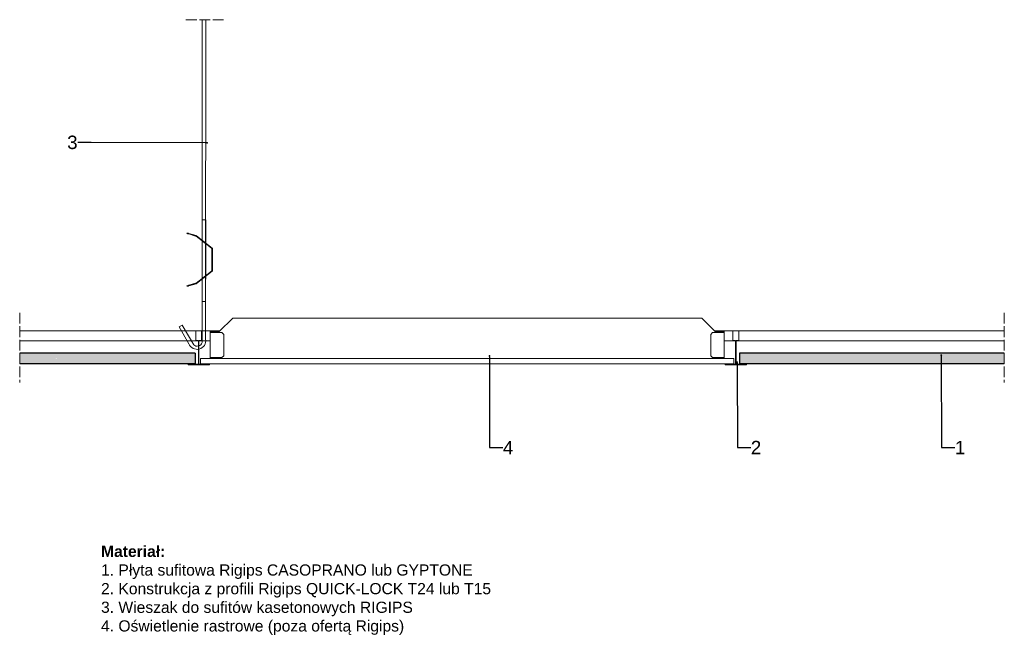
# Model space of a CAD drawing. Header units: millimetres. Extents: x 2242 to 3342, y 2852 to 3541.
import ezdxf
from ezdxf import colors
from ezdxf.entities.mleader import LeaderData, LeaderLine
from ezdxf.math import Vec2, Vec3

# ---------------------------------------------------------------- set-up
doc = ezdxf.new("R2010")
doc.units = ezdxf.units.MM
doc.linetypes.add('ACAD_ISO02W100', pattern=[15, 12, -3])
for name, color, linetype, lineweight in [('_RIGIPS AKCESORIA', 7, 'Continuous', 15), ('_Rigips Profil', 7, 'Continuous', 9), ('_RIGIPS PŁYTA', 7, 'Continuous', 25), ('Koniec', 7, 'ACAD_ISO02W100', 9), ('Wymiary', 7, 'Continuous', 18)]:
    doc.layers.add(name, color=color, linetype=linetype, lineweight=lineweight)
doc.layers.add('_Rigips Plyta', color=7, linetype='Continuous')
doc.styles.get("Standard").update_dxf_attribs({"font": 'arial.ttf'})

# ---------------------------------------------------------------- blocks, each defined once
blk = doc.blocks.new('kaseton')
at = {"layer": '_RIGIPS AKCESORIA'}
for p, q in [((3581.3, 6167.8), (3596.3, 6182.8)), ((3596.3, 6182.8), (4120.3, 6182.8)), ((4135.3, 6167.8), (4120.3, 6182.8)), ((3571.3, 6167.8), (3581.3, 6167.8)), ((3571.3, 6137.8), (3571.3, 6167.8)), ((3584.3, 6166.8), (3571.3, 6166.8)), ((3584.3, 6166.8), (3586.3, 6164.8)), ((3586.3, 6140.8), (3586.3, 6164.8)), ((4132.3, 6166.8), (4130.3, 6164.8)), ((4130.3, 6140.8), (4130.3, 6164.8)), ((4132.3, 6166.8), (4145.3, 6166.8)), ((4135.3, 6167.8), (4145.3, 6167.8)), ((4145.3, 6137.8), (4145.3, 6167.8)), ((3584.3, 6138.8), (3571.3, 6138.8)), ((3584.3, 6138.8), (3586.3, 6140.8)), ((4132.3, 6138.8), (4130.3, 6140.8)), ((4132.3, 6138.8), (4145.3, 6138.8)), ((3560.3, 6137.8), (4156.3, 6137.8)), ((3560.3, 6131.8), (3560.3, 6137.8)), ((3560.3, 6131.8), (4156.3, 6131.8)), ((4156.3, 6131.8), (4156.3, 6137.8))]:
    blk.add_line(p, q, dxfattribs=at)
blk = doc.blocks.new('T24')
at = {"layer": '_Rigips Profil'}
for p, q in [((302.6, -139.7), (302.6, -129.5)), ((302.8, -129.3), (308.9, -129.3)), ((309.1, -129.5), (309.1, -139.7)), ((305.4, -140.3), (302.8, -139.9)), ((305.6, -140.5), (305.6, -166.6)), ((306.1, -140.5), (306.1, -166.6)), ((308.9, -139.9), (306.3, -140.3)), ((293.9, -167.2), (293.9, -166.4)), ((294, -166.3), (294.9, -166.3)), ((294, -167.3), (317.8, -167.3)), ((294.4, -166.8), (305.4, -166.8)), ((306.3, -166.8), (317.4, -166.8)), ((317.8, -166.3), (316.9, -166.3)), ((317.9, -167.2), (317.9, -166.4))]:
    blk.add_line(p, q, dxfattribs=at)
for centre, radius, start, end in [((302.8, -129.5), 0.2, 90, 180), ((308.9, -129.5), 0.2, 0, 90), ((302.8, -139.7), 0.2, 180, 260.5377), ((305.4, -140.5), 0.2, 0, 80.5377), ((306.3, -140.5), 0.2, 99.4623, 180), ((308.9, -139.7), 0.2, 279.4623, 0), ((294, -166.4), 0.1, 90, 180), ((294, -167.2), 0.1, 180, 270), ((305.4, -166.6), 0.2, 270, 0), ((306.3, -166.6), 0.2, 180, 270), ((317.8, -166.4), 0.1, 0, 90), ((317.8, -167.2), 0.1, 270, 0)]:
    blk.add_arc(centre, radius, start, end, dxfattribs=at)
blk = doc.blocks.new('wieszak')
at = {"layer": '_RIGIPS AKCESORIA'}
for p, q in [((2361.6, 5698), (2361.5, 5382.8)), ((2365.6, 5698), (2365.5, 5382.8)), ((2361.5, 5474.3), (2361.5, 5337)), ((2365.6, 5474.3), (2365.5, 5340.7)), ((2365.5, 5382.8), (2361.5, 5382.8)), ((2336.1, 5354.5), (2339.5, 5356.5)), ((2346.9, 5335.7), (2336.1, 5354.5)), ((2352.2, 5334.5), (2339.5, 5356.5))]:
    blk.add_line(p, q, dxfattribs=at)
blk.add_lwpolyline([(2365.5, 5474.3), (2361.5, 5474.3)], close=True, dxfattribs=at)
for points in [[(2344.6, 5459), (2344.8, 5459.6)], [(2346.6, 5458.4), (2346.5, 5458.4), (2346.3, 5458.5), (2346.2, 5458.5), (2346.1, 5458.5), (2346, 5458.6), (2345.9, 5458.6), (2345.8, 5458.6), (2345.7, 5458.7), (2345.6, 5458.7), (2345.5, 5458.7), (2345.5, 5458.7), (2345.4, 5458.8), (2345.3, 5458.8), (2345.2, 5458.8), (2345.2, 5458.8), (2345.1, 5458.9), (2345, 5458.9), (2345, 5458.9), (2344.9, 5458.9), (2344.9, 5458.9), (2344.8, 5458.9), (2344.8, 5459), (2344.8, 5459), (2344.7, 5459), (2344.7, 5459), (2344.7, 5459), (2344.7, 5459), (2344.6, 5459), (2344.6, 5459), (2344.6, 5459), (2344.6, 5459), (2344.6, 5459), (2344.7, 5459), (2344.7, 5459), (2344.7, 5459), (2344.7, 5459), (2344.8, 5459), (2344.8, 5459), (2344.8, 5459), (2344.9, 5459), (2344.9, 5458.9), (2345, 5458.9), (2345, 5458.9), (2345.1, 5458.9), (2345.2, 5458.9), (2345.2, 5458.9), (2345.3, 5458.8), (2345.4, 5458.8), (2345.5, 5458.8), (2345.5, 5458.8), (2345.6, 5458.7), (2345.7, 5458.7), (2345.8, 5458.7), (2345.9, 5458.7), (2346, 5458.6), (2346.1, 5458.6), (2346.2, 5458.6), (2346.3, 5458.5), (2346.5, 5458.5), (2346.6, 5458.5), (2354.4, 5456.1), (2354.4, 5456)], [(2346.7, 5459), (2354.8, 5456.5), (2354.8, 5456.6), (2346.7, 5459), (2346.6, 5459.1), (2346.5, 5459.1), (2346.4, 5459.1), (2346.3, 5459.2), (2346.2, 5459.2), (2346.1, 5459.2), (2346, 5459.3), (2345.9, 5459.3), (2345.8, 5459.3), (2345.7, 5459.3), (2345.6, 5459.4), (2345.5, 5459.4), (2345.5, 5459.4), (2345.4, 5459.4), (2345.3, 5459.4), (2345.3, 5459.5), (2345.2, 5459.5), (2345.1, 5459.5), (2345.1, 5459.5), (2345, 5459.5), (2345, 5459.5), (2345, 5459.5), (2344.9, 5459.6), (2344.9, 5459.6), (2344.9, 5459.6), (2344.8, 5459.6), (2344.8, 5459.6), (2344.8, 5459.6), (2344.8, 5459.6), (2344.8, 5459.6), (2344.8, 5459.6), (2344.8, 5459.6), (2344.8, 5459.6), (2344.8, 5459.6), (2344.9, 5459.6), (2344.9, 5459.5), (2344.9, 5459.5), (2345, 5459.5), (2345, 5459.5), (2345, 5459.5), (2345.1, 5459.5), (2345.1, 5459.5), (2345.2, 5459.4), (2345.3, 5459.4), (2345.3, 5459.4), (2345.4, 5459.4), (2345.5, 5459.4), (2345.5, 5459.3), (2345.6, 5459.3), (2345.7, 5459.3), (2345.8, 5459.3), (2345.9, 5459.2), (2346, 5459.2), (2346.1, 5459.2), (2346.2, 5459.1), (2346.3, 5459.1), (2346.4, 5459.1), (2346.5, 5459), (2346.6, 5459), (2346.7, 5459)], [(2345.1, 5458.9), (2345.3, 5459.5)], [(2345.1, 5458.8), (2345.3, 5459.4)], [(2346.7, 5459), (2346.6, 5458.4), (2354.4, 5456)], [(2346.6, 5458.5), (2346.7, 5459)], [(2354.4, 5456.1), (2354.6, 5456), (2354.8, 5455.9)], [(2354.8, 5455.9), (2354.6, 5456), (2354.4, 5456)], [(2354.5, 5456), (2354.5, 5456.1)], [(2354.6, 5456), (2354.6, 5456)], [(2355.2, 5456.4), (2355, 5456.5), (2354.8, 5456.6)], [(2354.8, 5456.5), (2355, 5456.5), (2355.2, 5456.4)], [(2354.9, 5456.5), (2354.9, 5456.6)], [(2355, 5456.5), (2355, 5456.5)], [(2355.1, 5456.4), (2355.1, 5456.5)], [(2355.2, 5456.4), (2373, 5442.5), (2373, 5442.6), (2355.2, 5456.4), (2355.2, 5456.4)], [(2355.2, 5456.4), (2355.2, 5456.4)], [(2354.7, 5455.9), (2354.7, 5456)], [(2372, 5442.5), (2354.8, 5455.9), (2354.8, 5455.9), (2372, 5442.6), (2372, 5442.5)], [(2354.8, 5455.9), (2354.8, 5455.9)], [(2361.6, 5450.6), (2362, 5451.1)], [(2363.4, 5449.2), (2363.4, 5449.2), (2363.5, 5449.1), (2363.6, 5449), (2363.7, 5449), (2363.7, 5448.9), (2363.8, 5448.9), (2363.9, 5448.8), (2363.9, 5448.8), (2364, 5448.7), (2364.1, 5448.7), (2364.1, 5448.6), (2364.2, 5448.5), (2364.3, 5448.5), (2364.3, 5448.4), (2364.4, 5448.4), (2364.5, 5448.4), (2364.5, 5448.3), (2364.6, 5448.3), (2364.6, 5448.2), (2364.7, 5448.2), (2364.7, 5448.2), (2364.8, 5448.1), (2364.8, 5448.1), (2364.9, 5448), (2364.9, 5448), (2364.9, 5448), (2365, 5448), (2365, 5447.9), (2365, 5447.9), (2365.1, 5447.9), (2365.1, 5447.9), (2365.1, 5447.9), (2365.1, 5447.9), (2365.1, 5447.8), (2365.1, 5447.8), (2365.1, 5447.8), (2365.2, 5447.8), (2365.2, 5447.8), (2365.1, 5447.8), (2365.1, 5447.8), (2365.1, 5447.9), (2365.1, 5447.9), (2365.1, 5447.9), (2365.1, 5447.9), (2365, 5447.9), (2365, 5447.9), (2365, 5448), (2364.9, 5448), (2364.9, 5448), (2364.9, 5448), (2364.8, 5448.1), (2364.8, 5448.1), (2364.7, 5448.2), (2364.7, 5448.2), (2364.6, 5448.2), (2364.6, 5448.3), (2364.5, 5448.3), (2364.5, 5448.4), (2364.4, 5448.4), (2364.4, 5448.4), (2364.3, 5448.5), (2364.2, 5448.5), (2364.2, 5448.6), (2364.1, 5448.7), (2364, 5448.7), (2364, 5448.8), (2363.9, 5448.8), (2363.8, 5448.9), (2363.8, 5448.9), (2363.7, 5449), (2363.6, 5449), (2363.5, 5449.1), (2363.5, 5449.2), (2363.4, 5449.2), (2363.3, 5449.3), (2363.2, 5449.3), (2363.2, 5449.4), (2363.1, 5449.4), (2363, 5449.5), (2363, 5449.5), (2362.9, 5449.6), (2362.8, 5449.7), (2362.7, 5449.7), (2362.7, 5449.8), (2362.6, 5449.8), (2362.5, 5449.9), (2362.5, 5449.9), (2362.4, 5450), (2362.4, 5450), (2362.3, 5450.1), (2362.2, 5450.1), (2362.2, 5450.1), (2362.1, 5450.2), (2362.1, 5450.2), (2362, 5450.3), (2362, 5450.3), (2361.9, 5450.3), (2361.9, 5450.4), (2361.9, 5450.4), (2361.8, 5450.4), (2361.8, 5450.4), (2361.8, 5450.5), (2361.7, 5450.5), (2361.7, 5450.5), (2361.7, 5450.5), (2361.7, 5450.5), (2361.6, 5450.6), (2361.6, 5450.6), (2361.6, 5450.6), (2361.6, 5450.6), (2361.6, 5450.6), (2361.6, 5450.6), (2361.6, 5450.6), (2361.6, 5450.6), (2361.7, 5450.5), (2361.7, 5450.5), (2361.7, 5450.5), (2361.7, 5450.5), (2361.7, 5450.5), (2361.8, 5450.4), (2361.8, 5450.4), (2361.8, 5450.4), (2361.9, 5450.4), (2361.9, 5450.3), (2362, 5450.3), (2362, 5450.3), (2362.1, 5450.2), (2362.1, 5450.2), (2362.2, 5450.1), (2362.2, 5450.1), (2362.3, 5450.1), (2362.3, 5450), (2362.4, 5450), (2362.5, 5449.9), (2362.5, 5449.9), (2362.6, 5449.8), (2362.7, 5449.8), (2362.7, 5449.7), (2362.8, 5449.7), (2362.9, 5449.6), (2362.9, 5449.5), (2363, 5449.5), (2363.1, 5449.4), (2363.1, 5449.4), (2363.2, 5449.3), (2363.3, 5449.3), (2363.4, 5449.2)], [(2363.8, 5449.7), (2363.8, 5449.6), (2363.9, 5449.6), (2364, 5449.5), (2364, 5449.5), (2364.1, 5449.4), (2364.2, 5449.4), (2364.3, 5449.3), (2364.3, 5449.3), (2364.4, 5449.2), (2364.5, 5449.1), (2364.5, 5449.1), (2364.6, 5449), (2364.7, 5449), (2364.7, 5448.9), (2364.8, 5448.9), (2364.8, 5448.9), (2364.9, 5448.8), (2365, 5448.8), (2365, 5448.7), (2365.1, 5448.7), (2365.1, 5448.6), (2365.2, 5448.6), (2365.2, 5448.6), (2365.2, 5448.5), (2365.3, 5448.5), (2365.3, 5448.5), (2365.3, 5448.5), (2365.4, 5448.4), (2365.4, 5448.4), (2365.4, 5448.4), (2365.5, 5448.4), (2365.5, 5448.4), (2365.5, 5448.4), (2365.5, 5448.3), (2365.5, 5448.3), (2365.5, 5448.3), (2365.5, 5448.3), (2365.5, 5448.3), (2365.5, 5448.3), (2365.5, 5448.3), (2365.5, 5448.3), (2365.5, 5448.4), (2365.5, 5448.4), (2365.5, 5448.4), (2365.4, 5448.4), (2365.4, 5448.4), (2365.4, 5448.4), (2365.4, 5448.5), (2365.3, 5448.5), (2365.3, 5448.5), (2365.3, 5448.5), (2365.2, 5448.6), (2365.2, 5448.6), (2365.1, 5448.6), (2365.1, 5448.7), (2365, 5448.7), (2365, 5448.8), (2364.9, 5448.8), (2364.9, 5448.9), (2364.8, 5448.9), (2364.8, 5448.9), (2364.7, 5449), (2364.6, 5449), (2364.6, 5449.1), (2364.5, 5449.1), (2364.4, 5449.2), (2364.4, 5449.3), (2364.3, 5449.3), (2364.2, 5449.4), (2364.1, 5449.4), (2364.1, 5449.5), (2364, 5449.5), (2363.9, 5449.6), (2363.9, 5449.6), (2363.8, 5449.7), (2363.7, 5449.8), (2363.6, 5449.8), (2363.6, 5449.9), (2363.5, 5449.9), (2363.4, 5450), (2363.3, 5450), (2363.3, 5450.1), (2363.2, 5450.2), (2363.1, 5450.2), (2363.1, 5450.3), (2363, 5450.3), (2362.9, 5450.4), (2362.9, 5450.4), (2362.8, 5450.5), (2362.7, 5450.5), (2362.7, 5450.6), (2362.6, 5450.6), (2362.6, 5450.6), (2362.5, 5450.7), (2362.5, 5450.7), (2362.4, 5450.8), (2362.4, 5450.8), (2362.3, 5450.8), (2362.3, 5450.9), (2362.2, 5450.9), (2362.2, 5450.9), (2362.2, 5450.9), (2362.1, 5451), (2362.1, 5451), (2362.1, 5451), (2362.1, 5451), (2362.1, 5451), (2362, 5451.1), (2362, 5451.1), (2362, 5451.1), (2362, 5451.1), (2362, 5451.1), (2362, 5451.1), (2362, 5451.1), (2362, 5451.1), (2362, 5451.1), (2362, 5451), (2362.1, 5451), (2362.1, 5451), (2362.1, 5451), (2362.1, 5451), (2362.2, 5450.9), (2362.2, 5450.9), (2362.2, 5450.9), (2362.3, 5450.9), (2362.3, 5450.8), (2362.4, 5450.8), (2362.4, 5450.8), (2362.5, 5450.7), (2362.5, 5450.7), (2362.5, 5450.6), (2362.6, 5450.6), (2362.7, 5450.6), (2362.7, 5450.5), (2362.8, 5450.5), (2362.8, 5450.4), (2362.9, 5450.4), (2363, 5450.3), (2363, 5450.3), (2363.1, 5450.2), (2363.2, 5450.2), (2363.2, 5450.1), (2363.3, 5450), (2363.4, 5450), (2363.5, 5449.9), (2363.5, 5449.9), (2363.6, 5449.8), (2363.7, 5449.8), (2363.8, 5449.7)], [(2363.4, 5449.2), (2363.8, 5449.7)], [(2363.4, 5449.2), (2363.8, 5449.7)], [(2365.2, 5447.8), (2365.5, 5448.3)], [(2372, 5442.6), (2372.2, 5442.4), (2372.3, 5442.2), (2372.4, 5442), (2372.4, 5441.7)], [(2372.4, 5441.7), (2372.4, 5441.9), (2372.3, 5442.1), (2372.2, 5442.3), (2372, 5442.5)], [(2372.2, 5442.3), (2372.2, 5442.4)], [(2372.3, 5442.1), (2372.3, 5442.2)], [(2372.4, 5441.9), (2372.4, 5442)], [(2372.4, 5417.6), (2372.4, 5441.7), (2372.4, 5441.7), (2372.4, 5417.7), (2372.4, 5417.6)], [(2372.4, 5441.7), (2372.4, 5441.7)], [(2372.4, 5437.9), (2372.4, 5438.3), (2372.4, 5438.7), (2372.4, 5439), (2372.4, 5439.4), (2372.4, 5439.7), (2372.4, 5440), (2372.4, 5440.2), (2372.4, 5440.3), (2372.4, 5440.4), (2372.4, 5440.4), (2372.4, 5440.4), (2372.4, 5440.3), (2372.4, 5440.2), (2372.4, 5440), (2372.4, 5439.7), (2372.4, 5439.4), (2372.4, 5439), (2372.4, 5438.7), (2372.4, 5438.3), (2372.4, 5437.9), (2373.4, 5437.9)], [(2372.4, 5437.9), (2372.4, 5438.3), (2372.4, 5438.7), (2372.4, 5439), (2372.4, 5439.4), (2372.4, 5439.7), (2372.4, 5440), (2372.4, 5440.2), (2372.4, 5440.3), (2372.4, 5440.4), (2372.4, 5440.4), (2372.4, 5440.4), (2372.4, 5440.3), (2372.4, 5440.2), (2372.4, 5440), (2372.4, 5439.7), (2372.4, 5439.4), (2372.4, 5439), (2372.4, 5438.7), (2372.4, 5438.3), (2372.4, 5437.9), (2373.4, 5437.9)], [(2373.4, 5439.7), (2372.4, 5439.7), (2373.4, 5439.7)], [(2373.4, 5439.7), (2372.4, 5439.7), (2373.4, 5439.7)], [(2372.4, 5436.3), (2372.4, 5436), (2372.4, 5435.6), (2372.4, 5435.3), (2372.4, 5435), (2372.4, 5434.8), (2372.4, 5434.6), (2372.4, 5434.4), (2372.4, 5434.3), (2372.4, 5434.3), (2372.4, 5434.3), (2372.4, 5434.4), (2372.4, 5434.6), (2372.4, 5434.8), (2372.4, 5435), (2372.4, 5435.3), (2372.4, 5435.6), (2372.4, 5436), (2372.4, 5436.3), (2372.4, 5436.7), (2372.4, 5437), (2372.4, 5437.4), (2372.4, 5437.6), (2372.4, 5437.9), (2372.4, 5438.1), (2372.4, 5438.3), (2372.4, 5438.3), (2372.4, 5438.4), (2372.4, 5438.3), (2372.4, 5438.3), (2372.4, 5438.1), (2372.4, 5437.9), (2372.4, 5437.6), (2372.4, 5437.4), (2372.4, 5437), (2372.4, 5436.7), (2372.4, 5436.3)], [(2373.4, 5441.7), (2373.4, 5442), (2373.3, 5442.2), (2373.2, 5442.4), (2373, 5442.6)], [(2373, 5442.5), (2373.2, 5442.3), (2373.3, 5442.1), (2373.4, 5441.9), (2373.4, 5441.7)], [(2373.2, 5442.3), (2373.2, 5442.4)], [(2373.3, 5442.1), (2373.3, 5442.2)], [(2373.4, 5441.9), (2373.4, 5442)], [(2373.4, 5441.7), (2373.4, 5417.6), (2373.4, 5417.7), (2373.4, 5441.7), (2373.4, 5441.7)], [(2373.4, 5441.7), (2373.4, 5441.7)], [(2372.4, 5432.2), (2372.4, 5432.2), (2372.4, 5432), (2372.4, 5431.8), (2372.4, 5431.6), (2372.4, 5431.3), (2372.4, 5431), (2372.4, 5430.6), (2372.4, 5430.3), (2372.4, 5429.9), (2372.4, 5429.5), (2372.4, 5429.1), (2372.4, 5428.7), (2372.4, 5428.3), (2372.4, 5428), (2372.4, 5427.7), (2372.4, 5427.5), (2372.4, 5427.3), (2372.4, 5427.2), (2372.4, 5427.1), (2372.4, 5427.1), (2372.4, 5427.2), (2372.4, 5427.3), (2372.4, 5427.5), (2372.4, 5427.8), (2372.4, 5428), (2372.4, 5428.4), (2372.4, 5428.7), (2372.4, 5429.1), (2372.4, 5429.5), (2372.4, 5429.9), (2372.4, 5430.3), (2372.4, 5430.7), (2372.4, 5431), (2372.4, 5431.3), (2372.4, 5431.6), (2372.4, 5431.9), (2372.4, 5432), (2372.4, 5432.2), (2372.4, 5432.2)], [(2372.4, 5429.7), (2373.4, 5429.7)], [(2372.4, 5429.7), (2373.4, 5429.7)], [(2372.4, 5427.1), (2373.4, 5427.1)], [(2372.4, 5423), (2372.4, 5422.7), (2372.4, 5422.3), (2372.4, 5422), (2372.4, 5421.7), (2372.4, 5421.5), (2372.4, 5421.3), (2372.4, 5421.1), (2372.4, 5421), (2372.4, 5421), (2372.4, 5421), (2372.4, 5421.1), (2372.4, 5421.3), (2372.4, 5421.5), (2372.4, 5421.7), (2372.4, 5422), (2372.4, 5422.3), (2372.4, 5422.7), (2372.4, 5423), (2372.4, 5423.4), (2372.4, 5423.7), (2372.4, 5424.1), (2372.4, 5424.4), (2372.4, 5424.6), (2372.4, 5424.8), (2372.4, 5425), (2372.4, 5425.1), (2372.4, 5425.1), (2372.4, 5425.1), (2372.4, 5425), (2372.4, 5424.8), (2372.4, 5424.6), (2372.4, 5424.4), (2372.4, 5424.1), (2372.4, 5423.7), (2372.4, 5423.4), (2372.4, 5423)], [(2373.4, 5429.5), (2373.4, 5429.1), (2373.4, 5428.7), (2373.4, 5428.3), (2373.4, 5427.9), (2373.4, 5427.6), (2373.4, 5427.3), (2373.4, 5427.1), (2373.4, 5426.9), (2373.4, 5426.8), (2373.4, 5426.7), (2373.4, 5426.6), (2373.4, 5426.7), (2373.4, 5426.8), (2373.4, 5426.9), (2373.4, 5427.1), (2373.4, 5427.3), (2373.4, 5427.6), (2373.4, 5427.9), (2373.4, 5428.3), (2373.4, 5428.7), (2373.4, 5429.1), (2373.4, 5429.5), (2373.4, 5429.9), (2373.4, 5430.2), (2373.4, 5430.6), (2373.4, 5431), (2373.4, 5431.3), (2373.4, 5431.6), (2373.4, 5431.8), (2373.4, 5432), (2373.4, 5432.2), (2373.4, 5432.2), (2373.4, 5432.3), (2373.4, 5432.2), (2373.4, 5432.2), (2373.4, 5432), (2373.4, 5431.8), (2373.4, 5431.6), (2373.4, 5431.3), (2373.4, 5431), (2373.4, 5430.6), (2373.4, 5430.2), (2373.4, 5429.9), (2373.4, 5429.5)], [(2373.4, 5432.2), (2373.4, 5432.2), (2373.4, 5432.2), (2373.4, 5432), (2373.4, 5431.9), (2373.4, 5431.6), (2373.4, 5431.3), (2373.4, 5431), (2373.4, 5430.7), (2373.4, 5430.3), (2373.4, 5429.9), (2373.4, 5429.5), (2373.4, 5429.1), (2373.4, 5428.7), (2373.4, 5428.4), (2373.4, 5428), (2373.4, 5427.8), (2373.4, 5427.5), (2373.4, 5427.3), (2373.4, 5427.2), (2373.4, 5427.1), (2373.4, 5427.1), (2373.4, 5427.2), (2373.4, 5427.3), (2373.4, 5427.5), (2373.4, 5427.7), (2373.4, 5428), (2373.4, 5428.3), (2373.4, 5428.7), (2373.4, 5429.1), (2373.4, 5429.5), (2373.4, 5429.9), (2373.4, 5430.3), (2373.4, 5430.6), (2373.4, 5431), (2373.4, 5431.3), (2373.4, 5431.6), (2373.4, 5431.8), (2373.4, 5432), (2373.4, 5432.2), (2373.4, 5432.2)], [(2354.8, 5403.4), (2372, 5416.8), (2372, 5416.9), (2354.8, 5403.5), (2354.8, 5403.4)], [(2373, 5416.8), (2355.2, 5402.9), (2355.2, 5403), (2373, 5416.9), (2373, 5416.8)], [(2372, 5416.9), (2372.2, 5417.1), (2372.3, 5417.3), (2372.4, 5417.5), (2372.4, 5417.7)], [(2372.4, 5417.6), (2372.4, 5417.4), (2372.3, 5417.2), (2372.2, 5417), (2372, 5416.8)], [(2372.2, 5417), (2372.2, 5417.1)], [(2372.3, 5417.2), (2372.3, 5417.3)], [(2372.4, 5417.6), (2372.4, 5417.7)], [(2372.4, 5417.4), (2372.4, 5417.5)], [(2373.4, 5417.7), (2373.4, 5417.5), (2373.3, 5417.3), (2373.2, 5417.1), (2373, 5416.9)], [(2373, 5416.8), (2373.2, 5417), (2373.3, 5417.2), (2373.4, 5417.4), (2373.4, 5417.6)], [(2373.2, 5417), (2373.2, 5417.1)], [(2373.3, 5417.2), (2373.3, 5417.3)], [(2373.4, 5417.6), (2373.4, 5417.7)], [(2373.4, 5417.4), (2373.4, 5417.5)], [(2346.7, 5400.3), (2346.6, 5400.9), (2354.4, 5403.3), (2354.4, 5403.3), (2346.6, 5401)], [(2346.7, 5400.4), (2354.8, 5402.8), (2354.8, 5402.8), (2355, 5402.8), (2355.2, 5402.9)], [(2346.7, 5400.3), (2354.8, 5402.8)], [(2354.4, 5403.3), (2354.6, 5403.4), (2354.8, 5403.5)], [(2354.8, 5403.4), (2354.6, 5403.3), (2354.4, 5403.3)], [(2354.5, 5403.3), (2354.5, 5403.4)], [(2354.6, 5403.3), (2354.6, 5403.4)], [(2354.7, 5403.4), (2354.7, 5403.5)], [(2354.8, 5403.4), (2354.8, 5403.5)], [(2355.2, 5403), (2355, 5402.9), (2354.8, 5402.8)], [(2354.9, 5402.8), (2354.9, 5402.9)], [(2355, 5402.8), (2355, 5402.9)], [(2355.1, 5402.9), (2355.1, 5403)], [(2355.2, 5402.9), (2355.2, 5403)], [(2363.4, 5410.2), (2363.3, 5410.1), (2363.2, 5410.1), (2363.1, 5410), (2363.1, 5409.9), (2363, 5409.9), (2362.9, 5409.8), (2362.9, 5409.8), (2362.8, 5409.7), (2362.7, 5409.7), (2362.7, 5409.6), (2362.6, 5409.6), (2362.5, 5409.5), (2362.5, 5409.5), (2362.4, 5409.4), (2362.3, 5409.4), (2362.3, 5409.3), (2362.2, 5409.3), (2362.2, 5409.2), (2362.1, 5409.2), (2362.1, 5409.1), (2362, 5409.1), (2362, 5409.1), (2361.9, 5409), (2361.9, 5409), (2361.8, 5409), (2361.8, 5409), (2361.8, 5408.9), (2361.7, 5408.9), (2361.7, 5408.9), (2361.7, 5408.9), (2361.7, 5408.8), (2361.7, 5408.8), (2361.6, 5408.8), (2361.6, 5408.8), (2361.6, 5408.8), (2361.6, 5408.8), (2361.6, 5408.8), (2361.6, 5408.8), (2361.6, 5408.8), (2361.6, 5408.8), (2361.7, 5408.8), (2361.7, 5408.8), (2361.7, 5408.9), (2361.7, 5408.9), (2361.8, 5408.9), (2361.8, 5408.9), (2361.8, 5409), (2361.9, 5409), (2361.9, 5409), (2361.9, 5409), (2362, 5409.1), (2362, 5409.1), (2362.1, 5409.1), (2362.1, 5409.2), (2362.2, 5409.2), (2362.2, 5409.3), (2362.3, 5409.3), (2362.4, 5409.4), (2362.4, 5409.4), (2362.5, 5409.5), (2362.5, 5409.5), (2362.6, 5409.6), (2362.7, 5409.6), (2362.7, 5409.7), (2362.8, 5409.7), (2362.9, 5409.8), (2363, 5409.8), (2363, 5409.9), (2363.1, 5409.9), (2363.2, 5410), (2363.2, 5410.1), (2363.3, 5410.1), (2363.4, 5410.2), (2363.5, 5410.2), (2363.5, 5410.3), (2363.6, 5410.3), (2363.7, 5410.4), (2363.8, 5410.4), (2363.8, 5410.5), (2363.9, 5410.6), (2364, 5410.6), (2364, 5410.7), (2364.1, 5410.7), (2364.2, 5410.8), (2364.2, 5410.8), (2364.3, 5410.9), (2364.4, 5410.9), (2364.4, 5411), (2364.5, 5411), (2364.5, 5411.1), (2364.6, 5411.1), (2364.6, 5411.1), (2364.7, 5411.2), (2364.7, 5411.2), (2364.8, 5411.3), (2364.8, 5411.3), (2364.9, 5411.3), (2364.9, 5411.4), (2364.9, 5411.4), (2365, 5411.4), (2365, 5411.4), (2365, 5411.5), (2365.1, 5411.5), (2365.1, 5411.5), (2365.1, 5411.5), (2365.1, 5411.5), (2365.1, 5411.5), (2365.1, 5411.5), (2365.2, 5411.5), (2365.1, 5411.5), (2365.1, 5411.5), (2365.1, 5411.5), (2365.1, 5411.5), (2365.1, 5411.5), (2365.1, 5411.5), (2365.1, 5411.5), (2365, 5411.5), (2365, 5411.4), (2365, 5411.4), (2364.9, 5411.4), (2364.9, 5411.4), (2364.9, 5411.3), (2364.8, 5411.3), (2364.8, 5411.3), (2364.7, 5411.2), (2364.7, 5411.2), (2364.6, 5411.1), (2364.6, 5411.1), (2364.5, 5411.1), (2364.5, 5411), (2364.4, 5411), (2364.3, 5410.9), (2364.3, 5410.9), (2364.2, 5410.8), (2364.1, 5410.8), (2364.1, 5410.7), (2364, 5410.7), (2363.9, 5410.6), (2363.9, 5410.6), (2363.8, 5410.5), (2363.7, 5410.4), (2363.7, 5410.4), (2363.6, 5410.3), (2363.5, 5410.3), (2363.4, 5410.2), (2363.4, 5410.2)], [(2361.6, 5408.8), (2362, 5408.3)], [(2363.8, 5409.7), (2363.7, 5409.6), (2363.6, 5409.6), (2363.5, 5409.5), (2363.5, 5409.4), (2363.4, 5409.4), (2363.3, 5409.3), (2363.2, 5409.3), (2363.2, 5409.2), (2363.1, 5409.2), (2363, 5409.1), (2363, 5409.1), (2362.9, 5409), (2362.8, 5409), (2362.8, 5408.9), (2362.7, 5408.9), (2362.7, 5408.8), (2362.6, 5408.8), (2362.5, 5408.7), (2362.5, 5408.7), (2362.5, 5408.7), (2362.4, 5408.6), (2362.4, 5408.6), (2362.3, 5408.6), (2362.3, 5408.5), (2362.2, 5408.5), (2362.2, 5408.5), (2362.2, 5408.4), (2362.1, 5408.4), (2362.1, 5408.4), (2362.1, 5408.4), (2362.1, 5408.3), (2362, 5408.3), (2362, 5408.3), (2362, 5408.3), (2362, 5408.3), (2362, 5408.3), (2362, 5408.3), (2362, 5408.3), (2362, 5408.3), (2362, 5408.3), (2362, 5408.3), (2362.1, 5408.3), (2362.1, 5408.3), (2362.1, 5408.4), (2362.1, 5408.4), (2362.1, 5408.4), (2362.2, 5408.4), (2362.2, 5408.5), (2362.2, 5408.5), (2362.3, 5408.5), (2362.3, 5408.6), (2362.4, 5408.6), (2362.4, 5408.6), (2362.5, 5408.7), (2362.5, 5408.7), (2362.6, 5408.7), (2362.6, 5408.8), (2362.7, 5408.8), (2362.7, 5408.9), (2362.8, 5408.9), (2362.9, 5409), (2362.9, 5409), (2363, 5409.1), (2363.1, 5409.1), (2363.1, 5409.2), (2363.2, 5409.2), (2363.3, 5409.3), (2363.3, 5409.3), (2363.4, 5409.4), (2363.5, 5409.4), (2363.6, 5409.5), (2363.6, 5409.6), (2363.7, 5409.6), (2363.8, 5409.7), (2363.9, 5409.7), (2363.9, 5409.8), (2364, 5409.8), (2364.1, 5409.9), (2364.1, 5410), (2364.2, 5410), (2364.3, 5410.1), (2364.4, 5410.1), (2364.4, 5410.2), (2364.5, 5410.2), (2364.6, 5410.3), (2364.6, 5410.3), (2364.7, 5410.4), (2364.8, 5410.4), (2364.8, 5410.5), (2364.9, 5410.5), (2364.9, 5410.6), (2365, 5410.6), (2365, 5410.6), (2365.1, 5410.7), (2365.1, 5410.7), (2365.2, 5410.8), (2365.2, 5410.8), (2365.3, 5410.8), (2365.3, 5410.9), (2365.3, 5410.9), (2365.4, 5410.9), (2365.4, 5410.9), (2365.4, 5411), (2365.4, 5411), (2365.5, 5411), (2365.5, 5411), (2365.5, 5411), (2365.5, 5411), (2365.5, 5411), (2365.5, 5411), (2365.5, 5411.1), (2365.5, 5411), (2365.5, 5411), (2365.5, 5411), (2365.5, 5411), (2365.5, 5411), (2365.5, 5411), (2365.5, 5411), (2365.4, 5411), (2365.4, 5411), (2365.4, 5410.9), (2365.3, 5410.9), (2365.3, 5410.9), (2365.3, 5410.9), (2365.2, 5410.8), (2365.2, 5410.8), (2365.2, 5410.8), (2365.1, 5410.7), (2365.1, 5410.7), (2365, 5410.6), (2365, 5410.6), (2364.9, 5410.6), (2364.8, 5410.5), (2364.8, 5410.5), (2364.7, 5410.4), (2364.7, 5410.4), (2364.6, 5410.3), (2364.5, 5410.3), (2364.5, 5410.2), (2364.4, 5410.2), (2364.3, 5410.1), (2364.3, 5410.1), (2364.2, 5410), (2364.1, 5410), (2364, 5409.9), (2364, 5409.8), (2363.9, 5409.8), (2363.8, 5409.7), (2363.8, 5409.7)], [(2363.4, 5410.2), (2363.8, 5409.7)], [(2363.4, 5410.2), (2363.8, 5409.7)], [(2365.2, 5411.5), (2365.5, 5411.1)], [(2346.6, 5400.9), (2346.5, 5400.9), (2346.3, 5400.8), (2346.2, 5400.8), (2346.1, 5400.8), (2346, 5400.7), (2345.9, 5400.7), (2345.8, 5400.7), (2345.7, 5400.6), (2345.6, 5400.6), (2345.5, 5400.6), (2345.5, 5400.6), (2345.4, 5400.6), (2345.3, 5400.5), (2345.2, 5400.5), (2345.2, 5400.5), (2345.1, 5400.5), (2345, 5400.5), (2345, 5400.4), (2344.9, 5400.4), (2344.9, 5400.4), (2344.8, 5400.4), (2344.8, 5400.4), (2344.8, 5400.4), (2344.7, 5400.4), (2344.7, 5400.4), (2344.7, 5400.4), (2344.7, 5400.4), (2344.6, 5400.4), (2344.6, 5400.4), (2344.6, 5400.4), (2344.6, 5400.4), (2344.6, 5400.4), (2344.6, 5400.4), (2344.7, 5400.4), (2344.7, 5400.4), (2344.7, 5400.4), (2344.7, 5400.4), (2344.8, 5400.4), (2344.8, 5400.4), (2344.8, 5400.4), (2344.9, 5400.4), (2344.9, 5400.5), (2345, 5400.5), (2345, 5400.5), (2345.1, 5400.5), (2345.2, 5400.5), (2345.2, 5400.6), (2345.3, 5400.6), (2345.4, 5400.6), (2345.5, 5400.6), (2345.5, 5400.7), (2345.6, 5400.7), (2345.7, 5400.7), (2345.8, 5400.7), (2345.9, 5400.8), (2346, 5400.8), (2346.1, 5400.8), (2346.2, 5400.9), (2346.3, 5400.9), (2346.5, 5400.9), (2346.6, 5401)], [(2344.6, 5400.4), (2344.8, 5399.8)], [(2346.7, 5400.4), (2346.6, 5400.4), (2346.5, 5400.3), (2346.4, 5400.3), (2346.3, 5400.3), (2346.2, 5400.2), (2346.1, 5400.2), (2346, 5400.2), (2345.9, 5400.1), (2345.8, 5400.1), (2345.7, 5400.1), (2345.6, 5400.1), (2345.5, 5400), (2345.5, 5400), (2345.4, 5400), (2345.3, 5400), (2345.3, 5400), (2345.2, 5399.9), (2345.1, 5399.9), (2345.1, 5399.9), (2345, 5399.9), (2345, 5399.9), (2345, 5399.9), (2344.9, 5399.8), (2344.9, 5399.8), (2344.9, 5399.8), (2344.8, 5399.8), (2344.8, 5399.8), (2344.8, 5399.8), (2344.8, 5399.8), (2344.8, 5399.8), (2344.8, 5399.8), (2344.8, 5399.8), (2344.8, 5399.8), (2344.8, 5399.8), (2344.8, 5399.8), (2344.9, 5399.8), (2344.9, 5399.8), (2344.9, 5399.8), (2345, 5399.8), (2345, 5399.8), (2345, 5399.9), (2345.1, 5399.9), (2345.1, 5399.9), (2345.2, 5399.9), (2345.3, 5399.9), (2345.3, 5399.9), (2345.4, 5400), (2345.5, 5400), (2345.5, 5400), (2345.6, 5400), (2345.7, 5400), (2345.8, 5400.1), (2345.9, 5400.1), (2346, 5400.1), (2346.1, 5400.1), (2346.2, 5400.2), (2346.3, 5400.2), (2346.4, 5400.2), (2346.5, 5400.3), (2346.6, 5400.3), (2346.7, 5400.3)], [(2345.1, 5400.5), (2345.3, 5400)], [(2345.1, 5400.5), (2345.3, 5399.9)], [(2346.6, 5401), (2346.7, 5400.4)]]:
    blk.add_lwpolyline(points, dxfattribs=at)
for centre, radius, start, end in [((2356, 5339.1), 9.7, 200.1981, 9.7997), ((2356.1, 5338.7), 5.72, 227.4354, 342.5624)]:
    blk.add_arc(centre, radius, start, end, dxfattribs=at)
blk = doc.blocks.new('_Dot')
at = {"color": 0, "linetype": 'ByBlock', "lineweight": -2}
blk.add_line((-0.5, 0), (-1, 0), dxfattribs=at)
at = {"color": 0, "linetype": 'ByBlock', "const_width": 0.5}
blk.add_lwpolyline([(-0.25, 0, 1), (0.25, 0, 1)], format="xyb", close=True, dxfattribs=at)

msp = doc.modelspace()

# ---------------------------------------------------------------- hatches: boundary and pattern name
at = {"layer": '_Rigips Plyta'}
h = msp.add_hatch(dxfattribs=at)
h.set_pattern_fill('DOTS', color=253, scale=0.5)
h.paths.add_polyline_path([(2283.2, 3161.4, -1), (2283.2, 3162.4, -1)], flags=16)
h.paths.add_polyline_path([(2242.4, 3167.9), (2242.4, 3155.9), (2438.5, 3155.9), (2438.5, 3167.9)])
h = msp.add_hatch(dxfattribs=at)
h.set_pattern_fill('DOTS', color=253, scale=0.5)
h.paths.add_polyline_path([(3342.4, 3167.9), (3046.4, 3167.9), (3046.4, 3155.9), (3342.4, 3155.9)])

# ---------------------------------------------------------------- linework, layer by layer
at = {"layer": '_Rigips Profil'}
for p, q in [((2242.4, 3192.9), (2466.4, 3192.9)), ((3018.4, 3192.9), (3342.4, 3192.9)), ((2242.4, 3181.7), (2442.2, 3181.7)), ((2442.7, 3181.7), (2455.4, 3181.7)), ((3029.4, 3181.7), (3042.2, 3181.7)), ((3042.7, 3181.7), (3342.4, 3181.7))]:
    msp.add_line(p, q, dxfattribs=at)
at = {"layer": '_RIGIPS PŁYTA'}
for p, q in [((2438.5, 3167.9), (2242.4, 3167.9)), ((2438.5, 3167.9), (2438.5, 3155.9)), ((3342.4, 3167.9), (3046.4, 3167.9)), ((3046.4, 3167.9), (3046.4, 3155.9)), ((2438.5, 3155.9), (2242.4, 3155.9)), ((3342.4, 3155.9), (3046.4, 3155.9))]:
    msp.add_line(p, q, dxfattribs=at)
at = {"layer": 'Koniec'}
for p, q in [((2470.2, 3540.7), (2426.2, 3540.7)), ((2242.4, 3212.9), (2242.4, 3134.9)), ((3342.4, 3212.9), (3342.4, 3134.9))]:
    msp.add_line(p, q, dxfattribs=at)

# ---------------------------------------------------------------- block references
at = {"layer": '_RIGIPS AKCESORIA'}
for name, p in [('wieszak', (84.6, -2157.3)), ('kaseton', (-1115.9, -2975.9))]:
    msp.add_blockref(name, p, dxfattribs=at)
at = {"layer": '_Rigips Profil'}
for p in [(2136.6, 3322.2), (2736.6, 3322.2)]:
    msp.add_blockref('T24', p, dxfattribs=at)

# ---------------------------------------------------------------- texts
at = {"insert": (2333.3, 2952.5), "char_height": 12.5, "width": 1093.973, "attachment_point": 1}
msp.add_mtext('{\\fArial|b1|i0|c238|p34;Materiał:\\P}1. Płyta sufitowa Rigips CASOPRANO lub GYPTONE\\P2. Konstrukcja z profili Rigips QUICK-LOCK T24 lub T15 \\P3. Wieszak do sufitów kasetonowych RIGIPS\\P4. Oświetlenie rastrowe (poza ofertą Rigips)', dxfattribs=at)

# ---------------------------------------------------------------- leaders
at = {"layer": 'Wymiary'}
ml = msp.add_multileader_mtext('Standard', dxfattribs=at)
ml.set_content('3', color=256)
ml.set_leader_properties()
ml.set_arrow_properties(name='DOT')
ml.build(insert=Vec2(0, 0))
ml.multileader.update_dxf_attribs({"dogleg_length": 0.36, "arrow_head_size": 2})
ctx = ml.context
ctx.base_point, ctx.char_height, ctx.arrow_head_size, ctx.landing_gap_size, ctx.plane_origin = Vec3(2297.2, 3403.5), 15, 2, 0.09, Vec3(2732.5, 3357.4)
ctx.text_align_type = 2
notes = []
notes.append((ctx, [(1, (1, 1, 0), (2322.1, 3403.5), (-1, 0), 14.9, [(0, [(2451.8, 3403.1)], 0, [])])]))
ctx.mtext.insert, ctx.mtext.alignment, ctx.mtext.flow_direction = Vec3(2307.1, 3411.1), 3, 5
ml = msp.add_multileader_mtext('Standard', dxfattribs=at)
ml.set_content('4', color=256)
ml.set_leader_properties()
ml.set_arrow_properties(name='DOT')
ml.build(insert=Vec2(0, 0))
ml.multileader.update_dxf_attribs({"dogleg_length": 0.36, "arrow_head_size": 2})
ctx = ml.context
ctx.base_point, ctx.char_height, ctx.arrow_head_size, ctx.landing_gap_size, ctx.plane_origin = Vec3(2782.2, 3062.3), 15, 2, 0.09, Vec3(2767.4, 3016.2)
notes.append((ctx, [(0, (1, 1, 0), (2767.3, 3062.3), (1, 0), 14.9, [(0, [(2767.2, 3164.8)], 0, [])])]))
ctx.mtext.insert, ctx.mtext.flow_direction = Vec3(2782.3, 3069.8), 5
ml = msp.add_multileader_mtext('Standard', dxfattribs=at)
ml.set_content('2', color=256)
ml.set_leader_properties()
ml.set_arrow_properties(name='DOT')
ml.build(insert=Vec2(0, 0))
ml.multileader.update_dxf_attribs({"dogleg_length": 0.36, "arrow_head_size": 2})
ctx = ml.context
ctx.base_point, ctx.char_height, ctx.arrow_head_size, ctx.landing_gap_size, ctx.plane_origin = Vec3(3059.1, 3062.3), 15, 2, 0.09, Vec3(3044.2, 3016.2)
notes.append((ctx, [(0, (1, 1, 0), (3044.2, 3062.3), (1, 0), 14.9, [(0, [(3044, 3157.8)], 0, [])])]))
ctx.mtext.insert, ctx.mtext.flow_direction = Vec3(3059.2, 3069.8), 5
ml = msp.add_multileader_mtext('Standard', dxfattribs=at)
ml.set_content('1', color=256)
ml.set_leader_properties()
ml.set_arrow_properties(name='DOT')
ml.build(insert=Vec2(0, 0))
ml.multileader.update_dxf_attribs({"dogleg_length": 0.36, "arrow_head_size": 2})
ctx = ml.context
ctx.base_point, ctx.char_height, ctx.arrow_head_size, ctx.landing_gap_size, ctx.plane_origin = Vec3(3287.1, 3062.3), 15, 2, 0.09, Vec3(3272.2, 3016.2)
notes.append((ctx, [(0, (1, 1, 0), (3272.2, 3062.3), (1, 0), 14.9, [(0, [(3272, 3165.6)], 0, [])])]))
ctx.mtext.insert, ctx.mtext.flow_direction = Vec3(3287.2, 3069.8), 5
for ctx, leaders in notes:
    for number, flags, end, landing, length, lines in leaders:
        leader = LeaderData()
        leader.index, (leader.has_last_leader_line, leader.has_dogleg_vector, leader.attachment_direction) = number, flags
        leader.last_leader_point, leader.dogleg_vector, leader.dogleg_length = Vec3(end), Vec3(landing), length
        for number, points, colour, breaks in lines:
            line = LeaderLine()
            line.index, line.vertices, line.color, line.breaks = number, Vec3.list(points), colors.encode_raw_color(colour), breaks
            leader.lines.append(line)
        ctx.leaders.append(leader)

doc.saveas('drawing.dxf')
